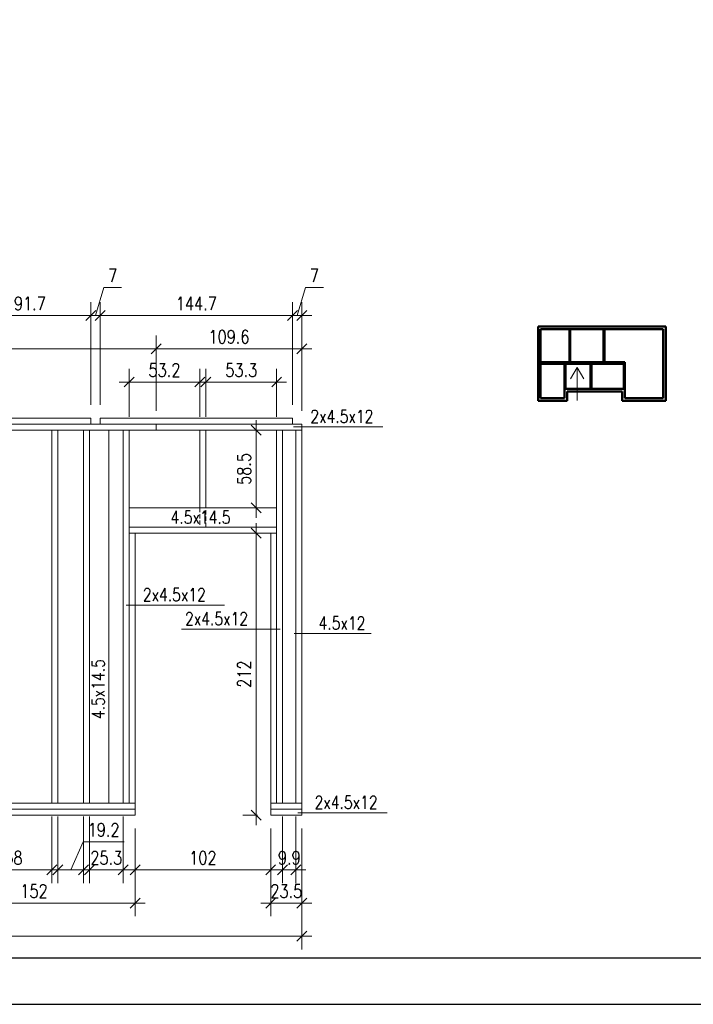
# Model space of a CAD drawing. Header units: inches. Extents: x 72095 to 82628, y -36879 to -32162.
# Tile 29 of 34: x 79083 to 79590, y -35263 to -34523. Entities that reach past the tile are written whole.
import ezdxf

# ---------------------------------------------------------------- set-up
doc = ezdxf.new("R2010")
doc.units = ezdxf.units.IN
doc.header["$MEASUREMENT"] = 0
doc.linetypes.add('DASHED', pattern=[19.05, 12.7, -6.35])
doc.layers.add('_tabelka', color=4, linetype='Continuous')
for name, color, linetype, lineweight in [('Drewno', 2, 'Continuous', 20), ('Opisy', 4, 'Continuous', 20), ('WYMIARY', 6, 'Continuous', 15), ('Ściany nośne', 5, 'Continuous', 50)]:
    doc.layers.add(name, color=color, linetype=linetype, lineweight=lineweight)
doc.styles.add('1. Simplex', font='simplex.shx', dxfattribs={"width": 0.8})
doc.dimstyles.new('1_50', dxfattribs={"dimscale": 50, "dimtxt": 0.2, "dimasz": 0.15, "dimexe": 0.2, "dimexo": 0.2, "dimgap": 0.08, "dimtad": 1, "dimdec": 1, "dimzin": 9, "dimdsep": 46, "dimtxsty": '1. Simplex', "dimblk": 'OBLIQUE', "dimcen": 0.15, "dimdle": 0.15, "dimclrd": 256, "dimclre": 256, "dimclrt": 4, "dimadec": 1, "dimazin": 0, "dimtfac": 1, "dimtdec": 0, "dimtmove": 1, "dimatfit": 3, "dimfxl": 1, "dimlwd": -1, "dimlwe": -1, "dimarcsym": 0})

# ---------------------------------------------------------------- blocks, each defined once
blk = doc.blocks.new('_Oblique')
at = {"color": 0, "linetype": 'ByBlock', "lineweight": -2}
blk.add_line((-0.5, -0.5), (0.5, 0.5), dxfattribs=at)
blk = doc.blocks.new('*D1005')
at = {"layer": 'Defpoints', "color": 0}
for p in [(78663, -35120.68), (79295.6, -35120.68), (79295.6, -35211.8)]:
    blk.add_point(p, dxfattribs=at)
at = {"layer": 'WYMIARY'}
for p, q in [((78663, -35130.68), (78663, -35221.8)), ((79295.6, -35130.68), (79295.6, -35221.8)), ((78655.5, -35211.8), (79303.1, -35211.8))]:
    blk.add_line(p, q, dxfattribs=at)
at = {"layer": 'WYMIARY', "xscale": 7.5, "yscale": 7.5, "zscale": 7.5, "rotation": 180}
blk.add_blockref('_Oblique', (78663, -35211.8), dxfattribs=at)
at = {"layer": 'WYMIARY', "xscale": 7.5, "yscale": 7.5, "zscale": 7.5}
blk.add_blockref('_Oblique', (79295.6, -35211.8), dxfattribs=at)
at = {"layer": 'WYMIARY', "color": 4, "insert": (78979.3, -35202.8), "char_height": 10, "attachment_point": 5, "style": '1. Simplex'}
blk.add_mtext('632.6', dxfattribs=at)
blk = doc.blocks.new('*D1007')
at = {"layer": 'Defpoints', "color": 0}
for p in [(79018.15, -35120.68), (79170.15, -35120.68), (79170.15, -35186.8)]:
    blk.add_point(p, dxfattribs=at)
at = {"layer": 'WYMIARY'}
for p, q in [((79018.15, -35130.68), (79018.15, -35196.8)), ((79170.15, -35130.68), (79170.15, -35196.8)), ((79010.65, -35186.8), (79177.65, -35186.8))]:
    blk.add_line(p, q, dxfattribs=at)
at = {"layer": 'WYMIARY', "xscale": 7.5, "yscale": 7.5, "zscale": 7.5, "rotation": 180}
blk.add_blockref('_Oblique', (79018.15, -35186.8), dxfattribs=at)
at = {"layer": 'WYMIARY', "xscale": 7.5, "yscale": 7.5, "zscale": 7.5}
blk.add_blockref('_Oblique', (79170.15, -35186.8), dxfattribs=at)
at = {"layer": 'WYMIARY', "color": 4, "insert": (79094.15, -35177.8), "char_height": 10, "attachment_point": 5, "style": '1. Simplex'}
blk.add_mtext('152', dxfattribs=at)
blk = doc.blocks.new('*D1008')
at = {"layer": 'Defpoints', "color": 0}
for p in [(79272.15, -35120.68), (79295.6, -35120.68), (79295.6, -35186.8)]:
    blk.add_point(p, dxfattribs=at)
at = {"layer": 'WYMIARY'}
for p, q in [((79272.15, -35130.68), (79272.15, -35196.8)), ((79295.6, -35130.68), (79295.6, -35196.8)), ((79264.65, -35186.8), (79303.1, -35186.8))]:
    blk.add_line(p, q, dxfattribs=at)
at = {"layer": 'WYMIARY', "xscale": 7.5, "yscale": 7.5, "zscale": 7.5, "rotation": 180}
blk.add_blockref('_Oblique', (79272.15, -35186.8), dxfattribs=at)
at = {"layer": 'WYMIARY', "xscale": 7.5, "yscale": 7.5, "zscale": 7.5}
blk.add_blockref('_Oblique', (79295.6, -35186.8), dxfattribs=at)
at = {"layer": 'WYMIARY', "color": 4, "insert": (79283.88, -35177.8), "char_height": 10, "attachment_point": 5, "style": '1. Simplex'}
blk.add_mtext('23.5', dxfattribs=at)
blk = doc.blocks.new('*D1009')
at = {"layer": 'Defpoints', "color": 0}
for p in [(79170.15, -35120.68), (79272.15, -35120.68), (79272.15, -35161.8)]:
    blk.add_point(p, dxfattribs=at)
at = {"layer": 'WYMIARY'}
for p, q in [((79170.15, -35130.68), (79170.15, -35171.8)), ((79272.15, -35130.68), (79272.15, -35171.8)), ((79162.65, -35161.8), (79279.65, -35161.8))]:
    blk.add_line(p, q, dxfattribs=at)
at = {"layer": 'WYMIARY', "xscale": 7.5, "yscale": 7.5, "zscale": 7.5, "rotation": 180}
blk.add_blockref('_Oblique', (79170.15, -35161.8), dxfattribs=at)
at = {"layer": 'WYMIARY', "xscale": 7.5, "yscale": 7.5, "zscale": 7.5}
blk.add_blockref('_Oblique', (79272.15, -35161.8), dxfattribs=at)
at = {"layer": 'WYMIARY', "color": 4, "insert": (79221.15, -35152.8), "char_height": 10, "attachment_point": 5, "style": '1. Simplex'}
blk.add_mtext('102', dxfattribs=at)
blk = doc.blocks.new('*D1013')
at = {"layer": 'Defpoints', "color": 0}
for p in [(79049.7, -35111.68), (79107.7, -35111.68), (79107.7, -35161.8)]:
    blk.add_point(p, dxfattribs=at)
at = {"layer": 'WYMIARY'}
for p, q in [((79049.7, -35121.68), (79049.7, -35171.8)), ((79107.7, -35121.68), (79107.7, -35171.8)), ((79042.2, -35161.8), (79115.2, -35161.8))]:
    blk.add_line(p, q, dxfattribs=at)
at = {"layer": 'WYMIARY', "xscale": 7.5, "yscale": 7.5, "zscale": 7.5, "rotation": 180}
blk.add_blockref('_Oblique', (79049.7, -35161.8), dxfattribs=at)
at = {"layer": 'WYMIARY', "xscale": 7.5, "yscale": 7.5, "zscale": 7.5}
blk.add_blockref('_Oblique', (79107.7, -35161.8), dxfattribs=at)
at = {"layer": 'WYMIARY', "color": 4, "insert": (79078.7, -35152.8), "char_height": 10, "attachment_point": 5, "style": '1. Simplex'}
blk.add_mtext('58', dxfattribs=at)
blk = doc.blocks.new('*D1014')
at = {"layer": 'Defpoints', "color": 0}
for p in [(79112.2, -35111.68), (79131.4, -35111.68), (79131.4, -35161.8)]:
    blk.add_point(p, dxfattribs=at)
at = {"layer": 'WYMIARY'}
for p, q in [((79112.2, -35121.68), (79112.2, -35171.8)), ((79131.4, -35121.68), (79131.4, -35171.8)), ((79131.1, -35140.8), (79121.8, -35161.8)), ((79161.98, -35140.8), (79131.1, -35140.8)), ((79104.7, -35161.8), (79138.9, -35161.8))]:
    blk.add_line(p, q, dxfattribs=at)
at = {"layer": 'WYMIARY', "xscale": 7.5, "yscale": 7.5, "zscale": 7.5, "rotation": 180}
blk.add_blockref('_Oblique', (79112.2, -35161.8), dxfattribs=at)
at = {"layer": 'WYMIARY', "xscale": 7.5, "yscale": 7.5, "zscale": 7.5}
blk.add_blockref('_Oblique', (79131.4, -35161.8), dxfattribs=at)
at = {"layer": 'WYMIARY', "color": 4, "insert": (79146.54, -35131.8), "char_height": 10, "attachment_point": 5, "style": '1. Simplex'}
blk.add_mtext('19.2', dxfattribs=at)
blk = doc.blocks.new('*D1015')
at = {"layer": 'Defpoints', "color": 0}
for p in [(79135.9, -35111.68), (79161.15, -35111.68), (79161.15, -35161.8)]:
    blk.add_point(p, dxfattribs=at)
at = {"layer": 'WYMIARY'}
for p, q in [((79135.9, -35121.68), (79135.9, -35171.8)), ((79161.15, -35121.68), (79161.15, -35171.8)), ((79128.4, -35161.8), (79168.65, -35161.8))]:
    blk.add_line(p, q, dxfattribs=at)
at = {"layer": 'WYMIARY', "xscale": 7.5, "yscale": 7.5, "zscale": 7.5, "rotation": 180}
blk.add_blockref('_Oblique', (79135.9, -35161.8), dxfattribs=at)
at = {"layer": 'WYMIARY', "xscale": 7.5, "yscale": 7.5, "zscale": 7.5}
blk.add_blockref('_Oblique', (79161.15, -35161.8), dxfattribs=at)
at = {"layer": 'WYMIARY', "color": 4, "insert": (79148.53, -35152.8), "char_height": 10, "attachment_point": 5, "style": '1. Simplex'}
blk.add_mtext('25.3', dxfattribs=at)
blk = doc.blocks.new('*D1016')
at = {"layer": 'Defpoints', "color": 0}
for p in [(79281.15, -35111.68), (79291.1, -35111.68), (79291.1, -35161.8)]:
    blk.add_point(p, dxfattribs=at)
at = {"layer": 'WYMIARY'}
for p, q in [((79281.15, -35121.68), (79281.15, -35171.8)), ((79291.1, -35121.68), (79291.1, -35171.8)), ((79273.65, -35161.8), (79298.6, -35161.8))]:
    blk.add_line(p, q, dxfattribs=at)
at = {"layer": 'WYMIARY', "xscale": 7.5, "yscale": 7.5, "zscale": 7.5, "rotation": 180}
blk.add_blockref('_Oblique', (79281.15, -35161.8), dxfattribs=at)
at = {"layer": 'WYMIARY', "xscale": 7.5, "yscale": 7.5, "zscale": 7.5}
blk.add_blockref('_Oblique', (79291.1, -35161.8), dxfattribs=at)
at = {"layer": 'WYMIARY', "color": 4, "insert": (79286.13, -35152.8), "char_height": 10, "attachment_point": 5, "style": '1. Simplex'}
blk.add_mtext('9.9', dxfattribs=at)
blk = doc.blocks.new('*D1017')
at = {"layer": 'Defpoints', "color": 0}
for p in [(79269.47, -34908.68), (79261.27, -35120.68), (79272.15, -35120.68)]:
    blk.add_point(p, dxfattribs=at)
at = {"layer": 'WYMIARY'}
for p, q in [((79261.27, -34901.18), (79261.27, -35128.18)), ((79259.47, -34908.68), (79251.27, -34908.68)), ((79262.15, -35120.68), (79251.27, -35120.68))]:
    blk.add_line(p, q, dxfattribs=at)
at = {"layer": 'WYMIARY', "xscale": 7.5, "yscale": 7.5, "zscale": 7.5}
for p, rotation in [((79261.27, -34908.68), 90), ((79261.27, -35120.68), 270)]:
    blk.add_blockref('_Oblique', p, dxfattribs=dict(at, rotation=rotation))
at = {"layer": 'WYMIARY', "color": 4, "insert": (79252.27, -35014.68), "char_height": 10, "attachment_point": 5, "rotation": 90, "style": '1. Simplex'}
blk.add_mtext('212', dxfattribs=at)
blk = doc.blocks.new('*D1018')
at = {"layer": 'Defpoints', "color": 0}
for p in [(79246.12, -34831.18), (79261.27, -34831.18), (79246.12, -34889.68)]:
    blk.add_point(p, dxfattribs=at)
at = {"layer": 'WYMIARY'}
for p, q in [((79261.27, -34897.18), (79261.27, -34823.68)), ((79256.12, -34831.18), (79271.27, -34831.18)), ((79256.12, -34889.68), (79271.27, -34889.68))]:
    blk.add_line(p, q, dxfattribs=at)
at = {"layer": 'WYMIARY', "xscale": 7.5, "yscale": 7.5, "zscale": 7.5}
for p, rotation in [((79261.27, -34831.18), 90), ((79261.27, -34889.68), 270)]:
    blk.add_blockref('_Oblique', p, dxfattribs=dict(at, rotation=rotation))
at = {"layer": 'WYMIARY', "color": 4, "insert": (79252.27, -34860.43), "char_height": 10, "attachment_point": 5, "rotation": 90, "style": '1. Simplex'}
blk.add_mtext('58.5', dxfattribs=at)
blk = doc.blocks.new('*D1020')
at = {"layer": 'Defpoints', "color": 0}
for p in [(79295.6, -34770.06), (79186, -34826.68), (79295.6, -34826.68)]:
    blk.add_point(p, dxfattribs=at)
at = {"layer": 'WYMIARY'}
for p, q in [((79186, -34816.68), (79186, -34760.06)), ((79295.6, -34816.68), (79295.6, -34760.06)), ((79178.5, -34770.06), (79303.1, -34770.06))]:
    blk.add_line(p, q, dxfattribs=at)
at = {"layer": 'WYMIARY', "xscale": 7.5, "yscale": 7.5, "zscale": 7.5, "rotation": 180}
blk.add_blockref('_Oblique', (79186, -34770.06), dxfattribs=at)
at = {"layer": 'WYMIARY', "xscale": 7.5, "yscale": 7.5, "zscale": 7.5}
blk.add_blockref('_Oblique', (79295.6, -34770.06), dxfattribs=at)
at = {"layer": 'WYMIARY', "color": 4, "insert": (79240.8, -34761.06), "char_height": 10, "attachment_point": 5, "style": '1. Simplex'}
blk.add_mtext('109.6', dxfattribs=at)
blk = doc.blocks.new('*D1021')
at = {"layer": 'Defpoints', "color": 0}
for p in [(78663, -34770.06), (78663, -34826.68), (79186, -34826.68)]:
    blk.add_point(p, dxfattribs=at)
at = {"layer": 'WYMIARY'}
for p, q in [((78663, -34816.68), (78663, -34760.06)), ((79186, -34816.68), (79186, -34760.06)), ((79193.5, -34770.06), (78655.5, -34770.06))]:
    blk.add_line(p, q, dxfattribs=at)
at = {"layer": 'WYMIARY', "xscale": 7.5, "yscale": 7.5, "zscale": 7.5, "rotation": 180}
blk.add_blockref('_Oblique', (78663, -34770.06), dxfattribs=at)
at = {"layer": 'WYMIARY', "xscale": 7.5, "yscale": 7.5, "zscale": 7.5}
blk.add_blockref('_Oblique', (79186, -34770.06), dxfattribs=at)
at = {"layer": 'WYMIARY', "color": 4, "insert": (78924.5, -34761.06), "char_height": 10, "attachment_point": 5, "style": '1. Simplex'}
blk.add_mtext('523', dxfattribs=at)
blk = doc.blocks.new('*D1025')
at = {"layer": 'Defpoints', "color": 0}
for p in [(79218.9, -34795.08), (79165.65, -34831.2), (79218.9, -34831.2)]:
    blk.add_point(p, dxfattribs=at)
at = {"layer": 'WYMIARY'}
for p, q in [((79165.65, -34821.2), (79165.65, -34785.08)), ((79218.9, -34821.2), (79218.9, -34785.08)), ((79158.15, -34795.08), (79226.4, -34795.08))]:
    blk.add_line(p, q, dxfattribs=at)
at = {"layer": 'WYMIARY', "xscale": 7.5, "yscale": 7.5, "zscale": 7.5, "rotation": 180}
blk.add_blockref('_Oblique', (79165.65, -34795.08), dxfattribs=at)
at = {"layer": 'WYMIARY', "xscale": 7.5, "yscale": 7.5, "zscale": 7.5}
blk.add_blockref('_Oblique', (79218.9, -34795.08), dxfattribs=at)
at = {"layer": 'WYMIARY', "color": 4, "insert": (79192.28, -34786.08), "char_height": 10, "attachment_point": 5, "style": '1. Simplex'}
blk.add_mtext('53.2', dxfattribs=at)
blk = doc.blocks.new('*D1026')
at = {"layer": 'Defpoints', "color": 0}
for p in [(79276.65, -34795.08), (79223.4, -34831.2), (79276.65, -34831.2)]:
    blk.add_point(p, dxfattribs=at)
at = {"layer": 'WYMIARY'}
for p, q in [((79223.4, -34821.2), (79223.4, -34785.08)), ((79276.65, -34821.2), (79276.65, -34785.08)), ((79215.9, -34795.08), (79284.15, -34795.08))]:
    blk.add_line(p, q, dxfattribs=at)
at = {"layer": 'WYMIARY', "xscale": 7.5, "yscale": 7.5, "zscale": 7.5, "rotation": 180}
blk.add_blockref('_Oblique', (79223.4, -34795.08), dxfattribs=at)
at = {"layer": 'WYMIARY', "xscale": 7.5, "yscale": 7.5, "zscale": 7.5}
blk.add_blockref('_Oblique', (79276.65, -34795.08), dxfattribs=at)
at = {"layer": 'WYMIARY', "color": 4, "insert": (79250.03, -34786.08), "char_height": 10, "attachment_point": 5, "style": '1. Simplex'}
blk.add_mtext('53.3', dxfattribs=at)
blk = doc.blocks.new('*D1032')
at = {"layer": 'Defpoints', "color": 0}
for p in [(79045.2, -34745.06), (79045.2, -34822.18), (79136.9, -34822.18)]:
    blk.add_point(p, dxfattribs=at)
at = {"layer": 'WYMIARY'}
for p, q in [((79045.2, -34812.18), (79045.2, -34735.06)), ((79136.9, -34812.18), (79136.9, -34735.06)), ((79144.4, -34745.06), (79037.7, -34745.06))]:
    blk.add_line(p, q, dxfattribs=at)
at = {"layer": 'WYMIARY', "xscale": 7.5, "yscale": 7.5, "zscale": 7.5, "rotation": 180}
blk.add_blockref('_Oblique', (79045.2, -34745.06), dxfattribs=at)
at = {"layer": 'WYMIARY', "xscale": 7.5, "yscale": 7.5, "zscale": 7.5}
blk.add_blockref('_Oblique', (79136.9, -34745.06), dxfattribs=at)
at = {"layer": 'WYMIARY', "color": 4, "insert": (79091.05, -34736.06), "char_height": 10, "attachment_point": 5, "style": '1. Simplex'}
blk.add_mtext('91.7', dxfattribs=at)
blk = doc.blocks.new('*D1033')
at = {"layer": 'Defpoints', "color": 0}
for p in [(79143.9, -34745.06), (79136.9, -34822.18), (79143.9, -34822.18)]:
    blk.add_point(p, dxfattribs=at)
at = {"layer": 'WYMIARY'}
for p, q in [((79146.7, -34724.06), (79140.4, -34745.06)), ((79160.06, -34724.06), (79146.7, -34724.06)), ((79136.9, -34812.18), (79136.9, -34735.06)), ((79143.9, -34812.18), (79143.9, -34735.06)), ((79129.4, -34745.06), (79151.4, -34745.06))]:
    blk.add_line(p, q, dxfattribs=at)
at = {"layer": 'WYMIARY', "xscale": 7.5, "yscale": 7.5, "zscale": 7.5}
blk.add_blockref('_Oblique', (79136.9, -34745.06), dxfattribs=at)
at = {"layer": 'WYMIARY', "xscale": 7.5, "yscale": 7.5, "zscale": 7.5, "rotation": 180}
blk.add_blockref('_Oblique', (79143.9, -34745.06), dxfattribs=at)
at = {"layer": 'WYMIARY', "color": 4, "insert": (79153.38, -34715.06), "char_height": 10, "attachment_point": 5, "style": '1. Simplex'}
blk.add_mtext('7', dxfattribs=at)
blk = doc.blocks.new('*D1034')
at = {"layer": 'Defpoints', "color": 0}
for p in [(79288.6, -34745.06), (79143.9, -34822.18), (79288.6, -34822.18)]:
    blk.add_point(p, dxfattribs=at)
at = {"layer": 'WYMIARY'}
for p, q in [((79143.9, -34812.18), (79143.9, -34735.06)), ((79288.6, -34812.18), (79288.6, -34735.06)), ((79136.4, -34745.06), (79296.1, -34745.06))]:
    blk.add_line(p, q, dxfattribs=at)
at = {"layer": 'WYMIARY', "xscale": 7.5, "yscale": 7.5, "zscale": 7.5, "rotation": 180}
blk.add_blockref('_Oblique', (79143.9, -34745.06), dxfattribs=at)
at = {"layer": 'WYMIARY', "xscale": 7.5, "yscale": 7.5, "zscale": 7.5}
blk.add_blockref('_Oblique', (79288.6, -34745.06), dxfattribs=at)
at = {"layer": 'WYMIARY', "color": 4, "insert": (79216.25, -34736.06), "char_height": 10, "attachment_point": 5, "style": '1. Simplex'}
blk.add_mtext('144.7', dxfattribs=at)
blk = doc.blocks.new('*D1035')
at = {"layer": 'Defpoints', "color": 0}
for p in [(79295.6, -34745.06), (79288.6, -34822.18), (79295.6, -34826.68)]:
    blk.add_point(p, dxfattribs=at)
at = {"layer": 'WYMIARY'}
for p, q in [((79298.4, -34724.06), (79292.1, -34745.06)), ((79311.76, -34724.06), (79298.4, -34724.06)), ((79288.6, -34812.18), (79288.6, -34735.06)), ((79295.6, -34816.68), (79295.6, -34735.06)), ((79281.1, -34745.06), (79303.1, -34745.06))]:
    blk.add_line(p, q, dxfattribs=at)
at = {"layer": 'WYMIARY', "xscale": 7.5, "yscale": 7.5, "zscale": 7.5}
blk.add_blockref('_Oblique', (79288.6, -34745.06), dxfattribs=at)
at = {"layer": 'WYMIARY', "xscale": 7.5, "yscale": 7.5, "zscale": 7.5, "rotation": 180}
blk.add_blockref('_Oblique', (79295.6, -34745.06), dxfattribs=at)
at = {"layer": 'WYMIARY', "color": 4, "insert": (79305.08, -34715.06), "char_height": 10, "attachment_point": 5, "style": '1. Simplex'}
blk.add_mtext('7', dxfattribs=at)

msp = doc.modelspace()

# ---------------------------------------------------------------- linework, layer by layer
at = {"layer": '_tabelka', "linetype": 'Continuous', "ltscale": 10}
for points in [[(78428, -35262.954), (80528, -35262.954), (80528, -33777.954), (78428, -33777.954)], [(78528, -35227.954), (80493, -35227.954), (80493, -33812.954), (78528, -33812.954)]]:
    msp.add_lwpolyline(points, close=True, dxfattribs=at)
at = {"layer": 'Drewno'}
for points in [[(79045.2, -34822.178), (79136.9, -34822.178), (79136.9, -34826.678), (79045.2, -34826.678)], [(79288.6, -34822.178), (79143.9, -34822.178), (79143.9, -34826.678), (79288.6, -34826.678)], [(78663, -34826.678), (78663, -34831.178), (79186, -34831.178), (79186, -34826.678)], [(79295.6, -34826.678), (79186, -34826.678), (79186, -34831.178), (79295.6, -34831.178)], [(79112.2, -34831.178), (79107.7, -34831.178), (79107.7, -35111.678), (79112.2, -35111.678)], [(79131.4, -35111.678), (79135.9, -35111.678), (79135.9, -34831.178), (79131.4, -34831.178)], [(79135.9, -35111.678), (79150.4, -35111.678), (79150.4, -34831.178), (79135.9, -34831.178)], [(79165.65, -34831.178), (79161.15, -34831.178), (79161.15, -35111.678), (79165.65, -35111.678)], [(79223.4, -34831.178), (79218.9, -34831.178), (79218.9, -34889.678), (79223.4, -34889.678)], [(79281.15, -34831.178), (79276.65, -34831.178), (79276.65, -35111.678), (79281.15, -35111.678)], [(79295.6, -34831.178), (79291.1, -34831.178), (79291.1, -35111.678), (79295.6, -35111.678)], [(79276.65, -34904.178), (79276.65, -34889.678), (79165.65, -34889.678), (79165.65, -34904.178)], [(79276.65, -34908.678), (79276.65, -34904.178), (79165.65, -34904.178), (79165.65, -34908.678)], [(79170.15, -34908.678), (79165.65, -34908.678), (79165.65, -35111.678), (79170.15, -35111.678)], [(79276.65, -34908.678), (79272.15, -34908.678), (79272.15, -35111.678), (79276.65, -35111.678)], [(79170.15, -35116.178), (79170.15, -35111.678), (79018.15, -35111.678), (79018.15, -35116.178)], [(79170.15, -35116.178), (79018.15, -35116.178), (79018.15, -35120.678), (79170.15, -35120.678)], [(79295.6, -35111.678), (79272.15, -35111.678), (79272.15, -35116.178), (79295.6, -35116.178)], [(79295.6, -35116.178), (79272.15, -35116.178), (79272.15, -35120.678), (79295.6, -35120.678)]]:
    msp.add_lwpolyline(points, close=True, dxfattribs=at)
at = {"layer": 'Drewno', "color": 9, "linetype": 'DASHED', "ltscale": 0.25}
msp.add_lwpolyline([(79223.4, -34889.678), (79218.9, -34889.678), (79218.9, -34904.178), (79223.4, -34904.178)], close=True, dxfattribs=at)
at = {"layer": 'WYMIARY'}
for p, q in [((79356.473, -34828.747), (79289.376, -34828.747)), ((79237.5, -34962.761), (79163.404, -34962.761)), ((79279.217, -34980.824), (79205.121, -34980.824)), ((79347.665, -34984.101), (79289.792, -34984.101)), ((79359.668, -35118.897), (79292.572, -35118.897))]:
    msp.add_line(p, q, dxfattribs=at)
at = {"layer": 'WYMIARY', "color": 1}
msp.add_lwpolyline([(79497.562, -34792.748), (79502.562, -34784.088), (79507.562, -34792.748), (79502.562, -34784.088), (79502.562, -34809.088)], dxfattribs=at)
at = {"layer": 'Ściany nośne', "color": 4, "ltscale": 35}
for p, q in [((79569.205, -34753.38), (79473.195, -34753.38)), ((79473.195, -34809.19), (79473.195, -34753.38)), ((79567.255, -34755.33), (79475.145, -34755.33)), ((79475.145, -34807.24), (79475.145, -34755.33)), ((79496.735, -34780.185), (79496.735, -34755.33)), ((79497.435, -34780.185), (79497.435, -34755.33)), ((79522.535, -34780.185), (79522.535, -34755.33)), ((79523.235, -34780.185), (79523.235, -34755.33)), ((79567.255, -34807.24), (79567.255, -34755.33)), ((79569.205, -34809.19), (79569.205, -34753.38)), ((79538.405, -34780.185), (79475.145, -34780.185)), ((79538.405, -34781.385), (79475.145, -34781.385)), ((79493.195, -34781.385), (79493.195, -34800.24)), ((79493.895, -34800.24), (79493.895, -34781.385)), ((79512.665, -34800.24), (79512.665, -34781.385)), ((79513.365, -34800.24), (79513.365, -34781.385)), ((79537.705, -34800.24), (79537.705, -34781.385)), ((79538.405, -34800.24), (79538.405, -34780.185)), ((79475.145, -34807.24), (79493.195, -34807.24)), ((79493.195, -34807.24), (79493.195, -34800.24)), ((79538.405, -34800.24), (79493.195, -34800.24)), ((79495.145, -34809.19), (79495.145, -34802.19)), ((79536.455, -34802.19), (79495.145, -34802.19)), ((79536.455, -34809.19), (79536.455, -34802.19)), ((79538.405, -34800.24), (79538.405, -34807.24)), ((79567.255, -34807.24), (79538.405, -34807.24)), ((79473.195, -34809.19), (79495.145, -34809.19)), ((79569.205, -34809.19), (79536.455, -34809.19))]:
    msp.add_line(p, q, dxfattribs=at)

# ---------------------------------------------------------------- texts
at = {"layer": 'Opisy', "char_height": 9.6, "width": 208.09715, "attachment_point": 4, "style": '1. Simplex'}
for s, insert in [('\\A1;2x4.5x12 ', (79301.973, -34820.947)), ('\\A1;4.5x14.5 ', (79196.886, -34896.776)), ('\\A1;2x4.5x12 ', (79176, -34954.961)), ('\\A1;2x4.5x12 ', (79207.768, -34973.024)), ('\\A1;4.5x12 ', (79308.165, -34976.301)), ('\\A1;2x4.5x12 ', (79305.168, -35111.097))]:
    msp.add_mtext(s, dxfattribs=dict(at, insert=insert))
at = {"layer": 'Opisy', "insert": (79142.472, -35048.504), "char_height": 9.6, "width": 208.09715, "attachment_point": 4, "rotation": 90, "style": '1. Simplex'}
msp.add_mtext('\\A1;4.5x14.5 ', dxfattribs=at)

# ---------------------------------------------------------------- dimensions: what is measured, and where the dimension line sits
at = {"layer": 'WYMIARY'}
for base, p1, p2, picture, middle in [((79143.9, -34745.06), (79136.9, -34822.178), (79143.9, -34822.178), '*D1033', (79150.7, -34715.06)), ((79295.6, -34745.06), (79288.6, -34822.178), (79295.6, -34826.678), '*D1035', (79302.4, -34715.06)), ((79045.2, -34745.06), (79136.9, -34822.178), (79045.2, -34822.178), '*D1032', (79091.05, -34736.06)), ((79288.6, -34745.06), (79143.9, -34822.178), (79288.6, -34822.178), '*D1034', (79216.25, -34736.06)), ((79295.6, -34770.06), (79186, -34826.678), (79295.6, -34826.678), '*D1020', (79240.8, -34761.06)), ((79276.65, -34795.080099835), (79223.4, -34831.198659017), (79276.65, -34831.198659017), '*D1026', (79250.025, -34786.080099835)), ((79107.7, -35161.797), (79049.7, -35111.678), (79107.7, -35111.678), '*D1013', (79078.7, -35152.797)), ((79295.6, -35211.797), (78663, -35120.678), (79295.6, -35120.678), '*D1005', (78979.3, -35202.797)), ((79170.15, -35186.797), (79018.15, -35120.678), (79170.15, -35120.678), '*D1007', (79094.15, -35177.797)), ((79272.15, -35161.797), (79170.15, -35120.678), (79272.15, -35120.678), '*D1009', (79221.15, -35152.797))]:
    dim = msp.add_linear_dim(base=base, p1=p1, p2=p2, dimstyle='1_50', dxfattribs=at)
    dim.commit()
    dim.dimension.update_dxf_attribs({"geometry": picture, "text_midpoint": middle})
dim = msp.add_linear_dim(base=(78663, -34770.06), p1=(79186, -34826.678), p2=(78663, -34826.678), angle=180, dimstyle='1_50', dxfattribs=at)
dim.commit()
dim.dimension.update_dxf_attribs({"geometry": '*D1021', "text_midpoint": (78924.5, -34770.06), "dimtype": 160})
for base, p1, p2, picture, middle in [((79218.9, -34795.080099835), (79165.65, -34831.198659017), (79218.9, -34831.198659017), '*D1025', (79192.275, -34795.080099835)), ((79131.4, -35161.797), (79112.2, -35111.678), (79131.4, -35111.678), '*D1014', (79135.1, -35140.797)), ((79161.15, -35161.797000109), (79135.9, -35111.678440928), (79161.15, -35111.678440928), '*D1015', (79148.525, -35161.797000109)), ((79291.1, -35161.797000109), (79281.15, -35111.678440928), (79291.1, -35111.678440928), '*D1016', (79286.125, -35161.797000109)), ((79295.6, -35186.797000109), (79272.15, -35120.678440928), (79295.6, -35120.678440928), '*D1008', (79283.875, -35186.797000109))]:
    dim = msp.add_linear_dim(base=base, p1=p1, p2=p2, dimstyle='1_50', dxfattribs=at)
    dim.commit()
    dim.dimension.update_dxf_attribs({"geometry": picture, "text_midpoint": middle, "dimtype": 160})
for base, p1, p2, picture, middle in [((79261.274, -34831.178), (79246.121, -34889.678), (79246.121, -34831.178), '*D1018', (79252.274, -34860.428)), ((79261.274, -35120.678), (79269.474, -34908.678), (79272.15, -35120.678), '*D1017', (79252.274, -35014.678))]:
    dim = msp.add_linear_dim(base=base, p1=p1, p2=p2, angle=90, dimstyle='1_50', dxfattribs=at)
    dim.commit()
    dim.dimension.update_dxf_attribs({"geometry": picture, "text_midpoint": middle})

doc.saveas('drawing.dxf')
